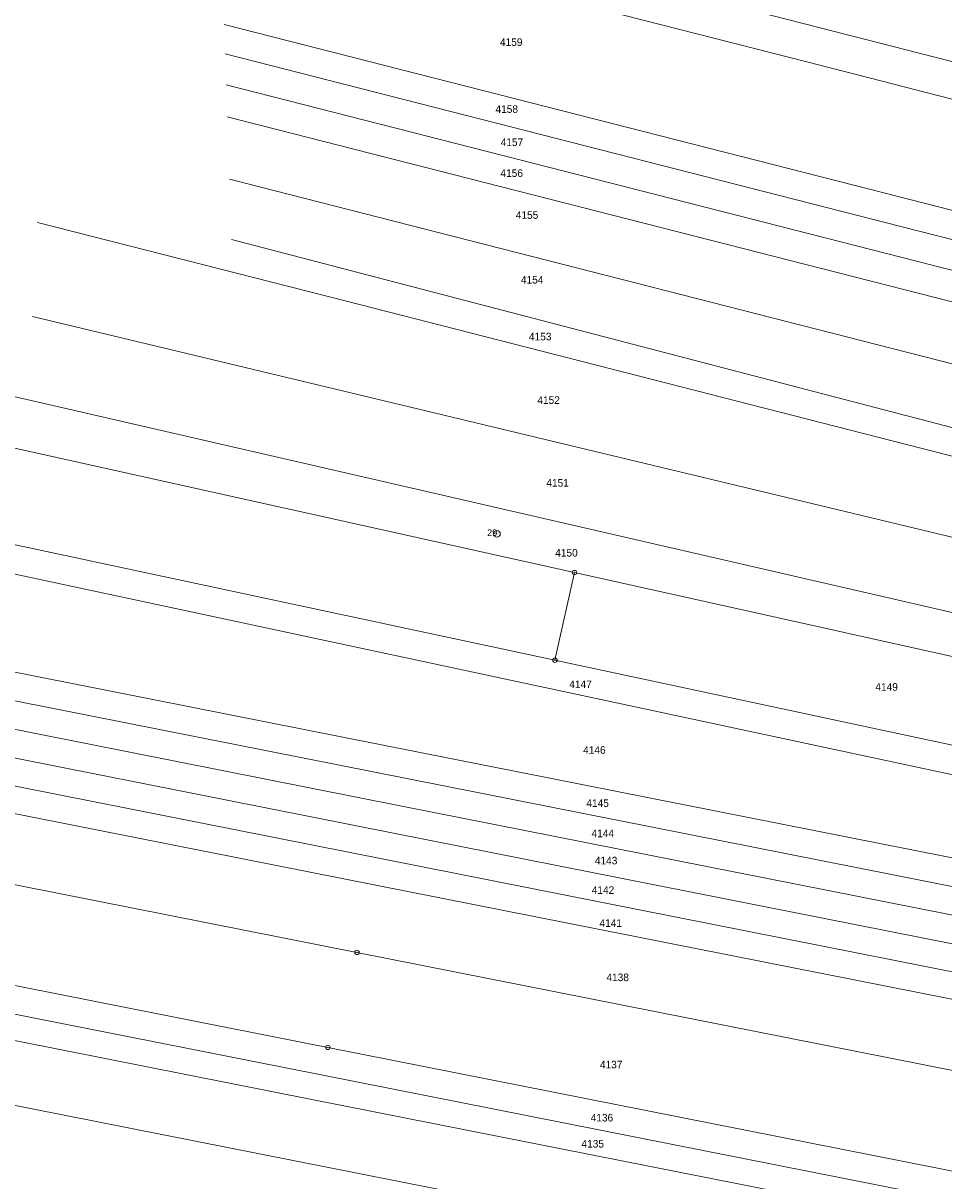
# Model space of a CAD drawing. Header units: metres. Extents: x -595226 to -593310, y -1169452 to -1167804.
# Tile 18 of 35: x -594960 to -594753, y -1168337 to -1168077. Entities that reach past the tile are written whole.
import ezdxf
from ezdxf.enums import TextEntityAlignment as Align

# ---------------------------------------------------------------- set-up
doc = ezdxf.new("R2010")
doc.units = ezdxf.units.M
doc.layers.add('geo katastr', color=5, linetype='Continuous', lineweight=0)
doc.layers.add('Značky bodu BP', color=7, linetype='Continuous')
doc.styles.add('dgn001', font='dgn001.shx')
doc.styles.add('dgn023', font='dgn023.shx')

# ---------------------------------------------------------------- blocks, each defined once
blk = doc.blocks.new('1.05314')
at = {"layer": 'Značky bodu BP', "color": 3, "linetype": 'Continuous', "lineweight": 13}
for radius in [0.5, 0.0303]:
    blk.add_circle((0, 0), radius, dxfattribs=at)
blk = doc.blocks.new('1.05409')
at = {"layer": 'Značky bodu BP', "color": 3, "linetype": 'Continuous', "lineweight": 13}
for radius in [0.5, 0.0303]:
    blk.add_circle((0, 0), radius, dxfattribs=at)
blk = doc.blocks.new('1.05422')
at = {"layer": 'Značky bodu BP', "color": 3, "linetype": 'Continuous', "lineweight": 13}
for radius in [0.5, 0.0303]:
    blk.add_circle((0, 0), radius, dxfattribs=at)
blk = doc.blocks.new('1.05595')
at = {"layer": 'Značky bodu BP', "color": 3, "linetype": 'Continuous', "lineweight": 13}
for radius in [0.5, 0.0303]:
    blk.add_circle((0, 0), radius, dxfattribs=at)
blk = doc.blocks.new('1.01126')
at = {"layer": 'Značky bodu BP', "color": 3, "linetype": 'Continuous', "lineweight": 13}
for radius in [0.75, 0.03]:
    blk.add_circle((0, 0), radius, dxfattribs=at)

msp = doc.modelspace()

# ---------------------------------------------------------------- linework, layer by layer
at = {"layer": 'geo katastr', "color": 5, "true_color": 0x0000fa}
for p, q in [((-594836.46, -1168200.07), (-594969.9, -1168170.44)), ((-594840.85, -1168219.77), (-594979, -1168190.22)), ((-594840.85, -1168219.77), (-594836.46, -1168200.07))]:
    msp.add_line(p, q, dxfattribs=at)
for points in [[(-594708.59, -1168096.22), (-594788.58, -1168075.78), (-594916.38, -1168043.11)], [(-594746.06, -1168095.06), (-594783.96, -1168085.37), (-594916.08, -1168051.6)], [(-594676.27, -1168137.93), (-594770.22, -1168113.92), (-594915.2, -1168076.88)], [(-594670, -1168146.02), (-594766.65, -1168121.35), (-594914.97, -1168083.44)], [(-594663.26, -1168154.72), (-594762.84, -1168129.26), (-594914.72, -1168090.44)], [(-594656.43, -1168163.54), (-594758.95, -1168137.34), (-594914.47, -1168097.6)], [(-594642.99, -1168180.89), (-594751.32, -1168153.2), (-594913.98, -1168111.62)], [(-594622.96, -1168206.74), (-594739.93, -1168176.87), (-594887.95, -1168139.03), (-594957.14, -1168121.36)], [(-594628.43, -1168199.69), (-594743.4, -1168169.64), (-594913.51, -1168125.19)], [(-594607.46, -1168226.75), (-594730.09, -1168197.3), (-594882.95, -1168160.58), (-594958.23, -1168142.5)], [(-594592.9, -1168245.55), (-594721.07, -1168216.06), (-594878.48, -1168179.82), (-594965.04, -1168159.91)], [(-594561.38, -1168286.22), (-594701.76, -1168256.17), (-594869.07, -1168220.36), (-594981.79, -1168196.23)], [(-594584.85, -1168255.94), (-594715.87, -1168226.85), (-594836.46, -1168200.07)], [(-594547.07, -1168304.71), (-594701.28, -1168274.17), (-594871.52, -1168240.44), (-594991.32, -1168216.72)], [(-594567.61, -1168278.19), (-594705.33, -1168248.75), (-594840.85, -1168219.77)], [(-594541.19, -1168312.29), (-594702.89, -1168280.26), (-594873.37, -1168246.48), (-594994.04, -1168222.6)], [(-594535.3, -1168319.9), (-594704.51, -1168286.37), (-594875.23, -1168252.55), (-594996.77, -1168228.47)], [(-594529.39, -1168327.51), (-594706.13, -1168292.49), (-594877.1, -1168258.63), (-594999.51, -1168234.4)], [(-594523.64, -1168334.95), (-594707.71, -1168298.48), (-594878.92, -1168264.56), (-595002.2, -1168240.16)], [(-594517.97, -1168342.26), (-594709.27, -1168304.37), (-594880.72, -1168270.41), (-595004.83, -1168245.81)], [(-594503.36, -1168361.12), (-594608.56, -1168340.28), (-594713.28, -1168319.53), (-594885.33, -1168285.45), (-595011.61, -1168260.43)], [(-594483, -1168387.78), (-594555.65, -1168373.4), (-594718.97, -1168341.05), (-594891.89, -1168306.8), (-595021.25, -1168281.18)], [(-594477.55, -1168395.31), (-594556.97, -1168379.58), (-594720.59, -1168347.18), (-594893.76, -1168312.89), (-595024, -1168287.09)], [(-594473.3, -1168402.07), (-594558.19, -1168385.28), (-594722.08, -1168352.82), (-594895.48, -1168318.47), (-595026.52, -1168292.52)], [(-594463.79, -1168418.56), (-594561.18, -1168399.3), (-594725.76, -1168366.7), (-594899.7, -1168332.25), (-595032.16, -1168306.01)]]:
    msp.add_lwpolyline(points, dxfattribs=at)

# ---------------------------------------------------------------- block references
for name, p in [('1.01126', (-594853.88, -1168191.37)), ('1.05422', (-594836.46, -1168200.07)), ('1.05314', (-594840.85, -1168219.77)), ('1.05409', (-594885.33, -1168285.45)), ('1.05595', (-594891.89, -1168306.8))]:
    msp.add_blockref(name, p, dxfattribs=at)

# ---------------------------------------------------------------- texts
at = {"layer": 'geo katastr', "color": 5, "true_color": 0x0000fa, "style": 'dgn023'}
for s, p in [('4159', (-594850.68, -1168080.85)), ('4158', (-594851.68, -1168095.9)), ('4157', (-594850.52, -1168103.34)), ('4156', (-594850.57, -1168110.29)), ('4155', (-594847.12, -1168119.71)), ('4154', (-594845.97, -1168134.25)), ('4153', (-594844.17, -1168147.02)), ('4152', (-594842.27, -1168161.31)), ('4151', (-594840.26, -1168179.9)), ('4150', (-594838.26, -1168195.62)), ('4147', (-594835.1, -1168225.18)), ('4149', (-594766.34, -1168225.78)), ('4146', (-594832, -1168239.95)), ('4145', (-594831.27, -1168251.9)), ('4144', (-594830.12, -1168258.7)), ('4143', (-594829.36, -1168264.8)), ('4142', (-594830.06, -1168271.43)), ('4141', (-594828.33, -1168278.86)), ('4138', (-594826.76, -1168291.05)), ('4137', (-594828.22, -1168310.65)), ('4136', (-594830.3, -1168322.6)), ('4135', (-594832.37, -1168328.46))]:
    msp.add_text(s, height=1.7, dxfattribs=at).set_placement(p, align=Align.MIDDLE_CENTER)
at = {"layer": 'geo katastr', "color": 5, "true_color": 0x0000fa, "style": 'dgn001'}
msp.add_text('29', height=1.5, dxfattribs=at).set_placement((-594853.84, -1168191.87), align=Align.RIGHT)

doc.saveas('drawing.dxf')
